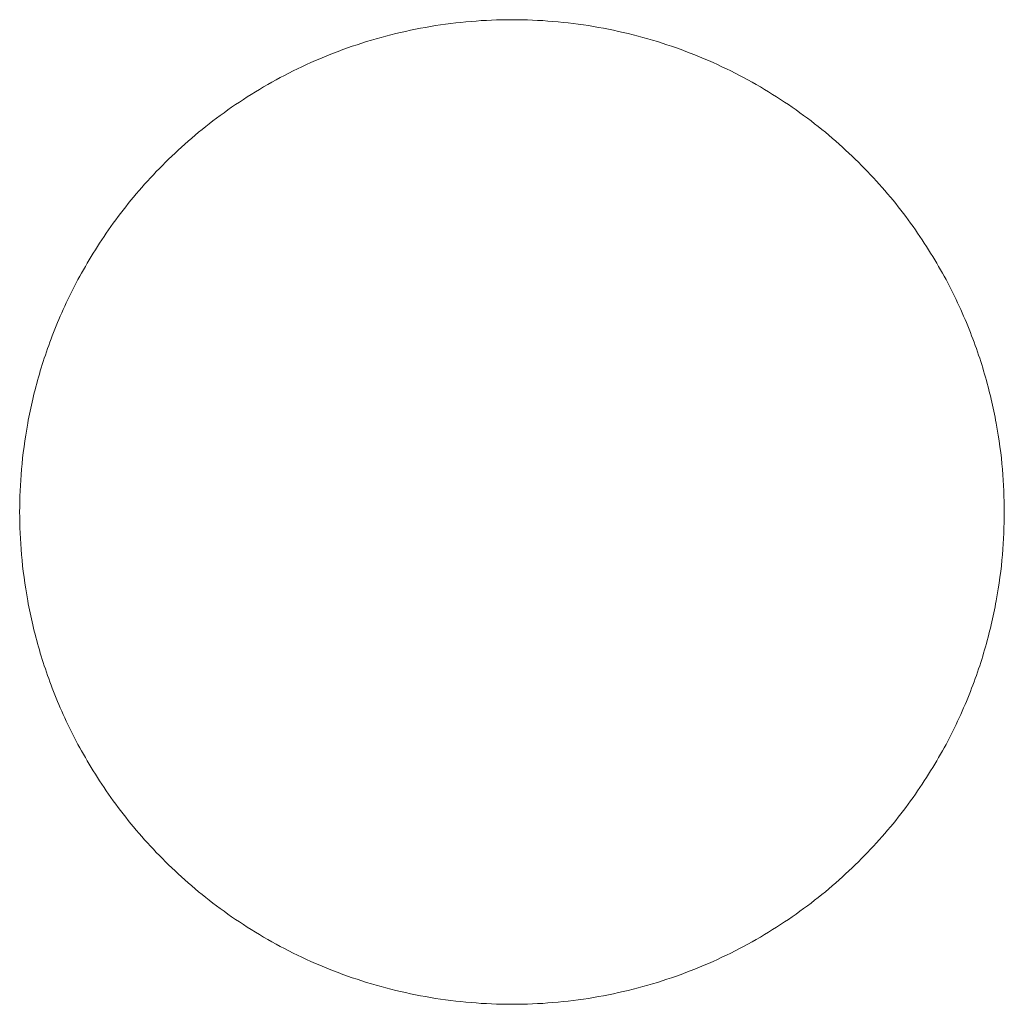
# Model space of a CAD drawing. Header units: centimetres. Extents: x 4.49 to 6.09, y 4.7 to 6.3.
import ezdxf

# ---------------------------------------------------------------- set-up
doc = ezdxf.new("R2010")
doc.units = ezdxf.units.CM
doc.header["$LTSCALE"] = 0.1
doc.layers.add('LUCIDO_1', color=1, linetype='Continuous', lineweight=20, true_color=0xff0000)
doc.layers.add('Nessuna', color=7, linetype='Continuous', lineweight=9)

# ---------------------------------------------------------------- blocks, each defined once
blk = doc.blocks.new('Group-1')
at = {"layer": 'Nessuna', "color": 1, "linetype": 'Continuous', "lineweight": 9, "transparency": 33554687}
blk.add_rational_spline([(6.0857, 5.5, 126.3336), (6.0857, 3.9, 126.3336), (4.4857, 3.9, 126.3336), (4.4857, 5.5, 126.3336), (4.4857, 7.1, 126.3336), (6.0857, 7.1, 126.3336), (6.0857, 5.5, 126.3336)], [1, 0.333333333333, 0.333333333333, 1, 0.333333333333, 0.333333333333, 1], degree=3, knots=[0, 0, 0, 0, 0.5, 0.5, 0.5, 1, 1, 1, 1], dxfattribs=at)

msp = doc.modelspace()

# ---------------------------------------------------------------- block references
at = {"layer": 'LUCIDO_1', "color": 1, "true_color": 0xff0000, "transparency": 33554687}
msp.add_blockref('Group-1', (0, 0), dxfattribs=at)

doc.saveas('drawing.dxf')
